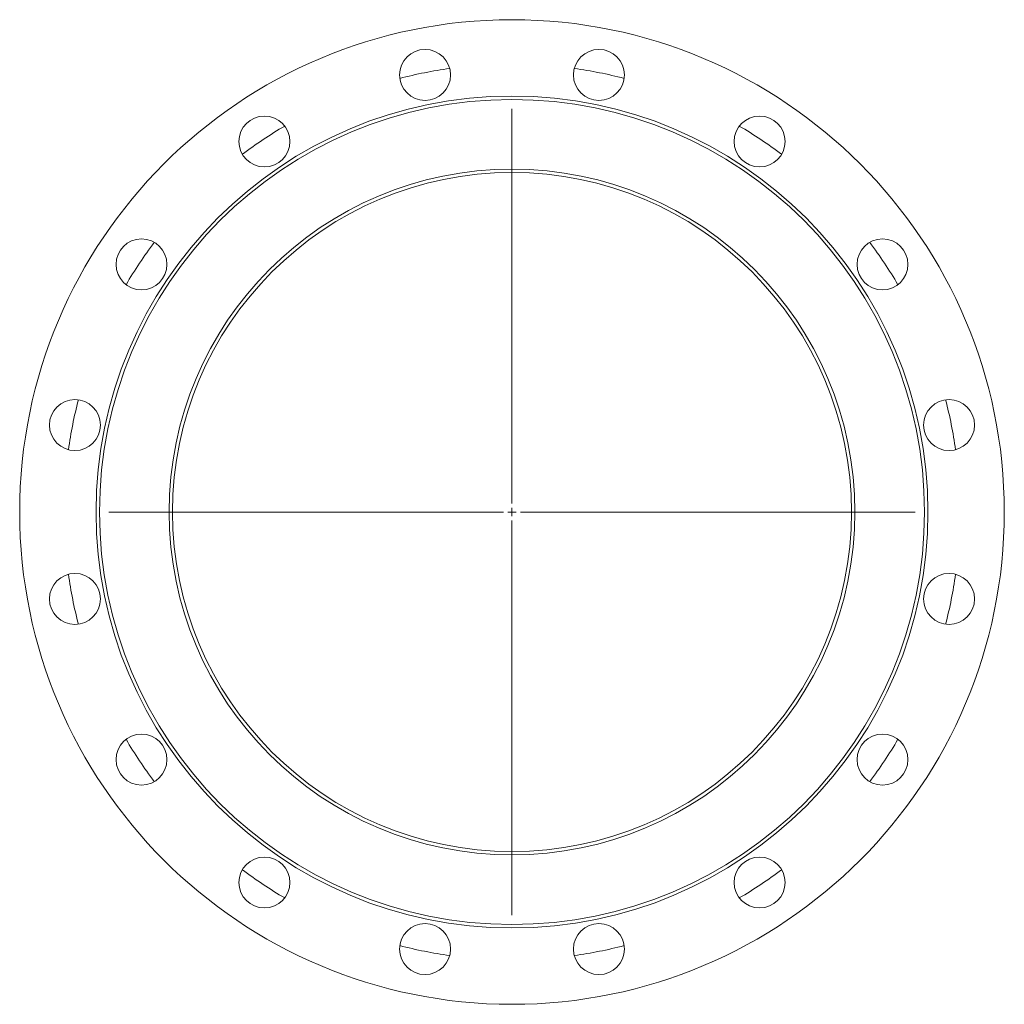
# Model space of a CAD drawing. Header units: millimetres. Extents: x -87 to 493, y -140 to 440.
import ezdxf

# ---------------------------------------------------------------- set-up
doc = ezdxf.new("R2010")
doc.units = ezdxf.units.MM

# ---------------------------------------------------------------- blocks, each defined once
blk = doc.blocks.new('SW_CENTERMARKSYMBOL_0')
at = {"color": 0, "linetype": 'Continuous', "lineweight": 0}
for p, q in [((0, 5), (0, 237.5)), ((-5, 0), (-237.5, 0)), ((0, 0), (-2.5, 0)), ((0, 0), (0, 2.5)), ((0, 0), (0, -2.5)), ((0, 0), (2.5, 0)), ((5, 0), (237.5, 0)), ((0, -5), (0, -237.5))]:
    blk.add_line(p, q, dxfattribs=at)

msp = doc.modelspace()

# ---------------------------------------------------------------- linework, layer by layer
at = {"color": 7, "linetype": 'Continuous', "lineweight": 15}
for centre, radius in [((202.59, 150.21), 290), ((151.38, 407.67), 15), ((253.8, 407.67), 15), ((202.59, 150.21), 245), ((202.59, 150.21), 243), ((56.76, 368.47), 15), ((348.43, 368.47), 15), ((202.59, 150.21), 202), ((202.59, 150.21), 200), ((-15.67, 296.05), 15), ((420.85, 296.05), 15), ((-54.86, 201.42), 15), ((460.05, 201.42), 15), ((-54.86, 99), 15), ((460.05, 99), 15), ((-15.67, 4.38), 15), ((420.85, 4.38), 15), ((56.76, -68.05), 15), ((348.43, -68.05), 15), ((151.38, -107.24), 15), ((253.8, -107.24), 15)]:
    msp.add_circle(centre, radius, dxfattribs=at)
for start, end in [(97.99711, 104.50289), (75.49711, 82.00289), (120.49711, 127.00289), (52.99711, 59.50289), (142.99711, 149.50289), (30.49711, 37.00289), (165.49711, 172.00289), (7.99711, 14.50289), (187.99711, 194.50289), (345.49711, 352.00289), (210.49711, 217.00289), (322.99711, 329.50289), (232.99711, 239.50289), (300.49711, 307.00289), (255.49711, 262.00289), (277.99711, 284.50289)]:
    msp.add_arc((202.59, 150.21), 263.85, start, end, dxfattribs=at)

# ---------------------------------------------------------------- block references
at = {"color": 7, "linetype": 'Continuous', "lineweight": 0}
msp.add_blockref('SW_CENTERMARKSYMBOL_0', (202.59, 150.21), dxfattribs=at)

doc.saveas('drawing.dxf')
